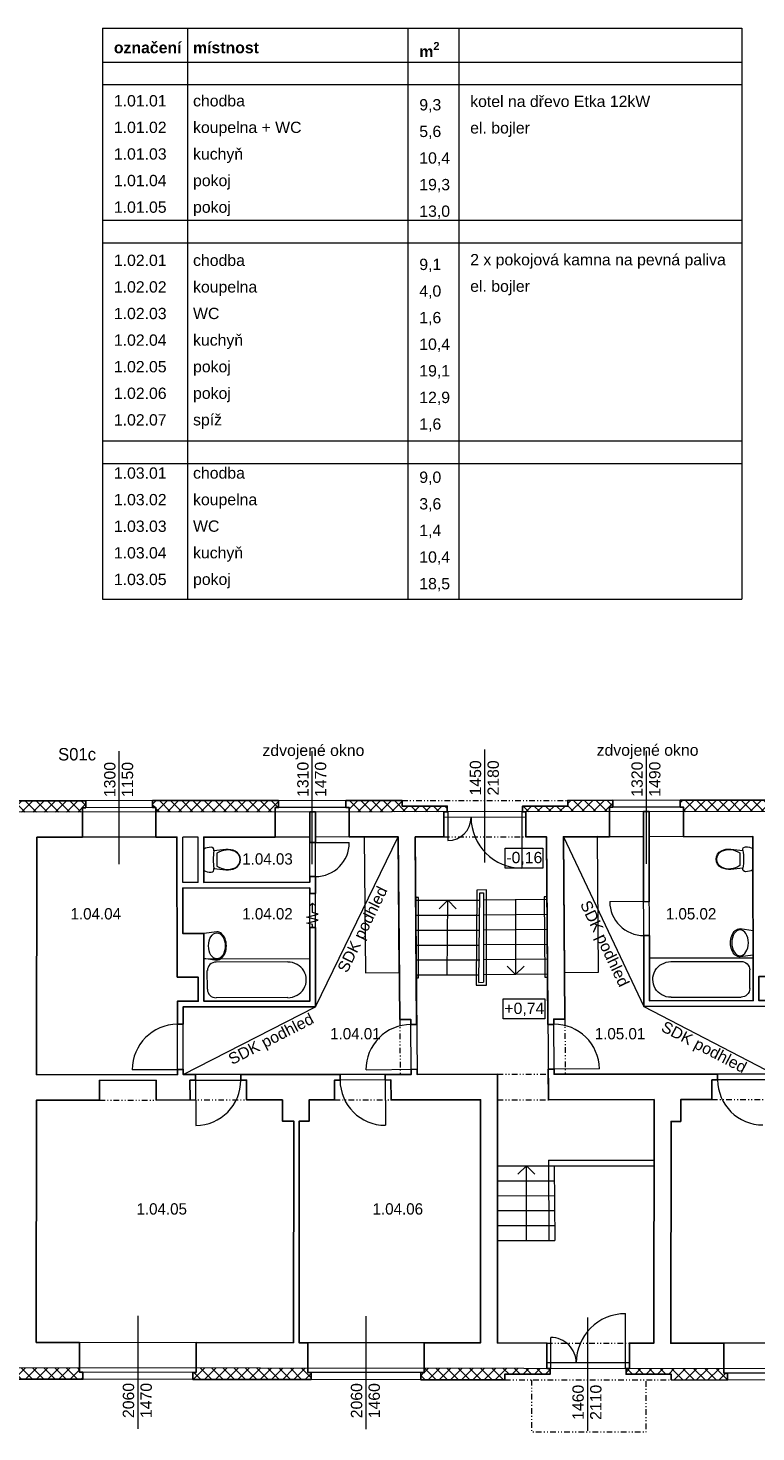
# Model space of a CAD drawing. Extents: x -203795 to -85874, y -57369 to -32000.
# Tile 3 of 8: x -186523 to -173654, y -56829 to -32000. Entities that reach past the tile are written whole.
import ezdxf

# ---------------------------------------------------------------- set-up
doc = ezdxf.new("R2010")
doc.units = 0
doc.header["$MEASUREMENT"] = 0
doc.set_wipeout_variables(frame=1)
doc.linetypes.add('Wipeout_Contour', pattern=[1000, 0, -1000])
doc.linetypes.add('Čerchovaná se dvěma tečkami S', pattern=[250, 100, -40, 15, -40, 15, -40])
for name, color, linetype, lineweight in [('2D VÝPLNĚ_Číslo_pera__4', 91, 'Continuous', 13), ('2D ČÁRY_Číslo_pera__1', 7, 'Continuous', 15), ('2D ČÁRY_Číslo_pera__2', 1, 'Continuous', 25), ('2D ČÁRY_Číslo_pera__3', 150, 'Continuous', 13), ('2D ČÁRY_Číslo_pera__4', 91, 'Continuous', 13), ('NÁBYTEK A ZAŘÍZENÍ_Číslo_pera__3', 150, 'Continuous', 13), ('POZNÁMKY.TEXT_Číslo_pera__1', 7, 'Continuous', 15), ('POZNÁMKY.TEXT_Číslo_pera__4', 91, 'Continuous', 13)]:
    doc.layers.add(name, color=color, linetype=linetype, lineweight=lineweight)
doc.layers.add('2D ČÁRY', color=7, linetype='Continuous')
doc.layers.add('NÁBYTEK A ZAŘÍZENÍ', color=7, linetype='Continuous')
doc.styles.add('GENERATED_STYLE_1', font='arial.ttf')
doc.styles.add('GENERATED_STYLE_3', font='txt')
pattern_1 = [(45, (0, 0), (-98.99495, 98.99495), []), (135, (0, 0), (98.99495, 98.99495), [])]

# ---------------------------------------------------------------- blocks, each defined once
blk = doc.blocks.new('WC s nádržkou 1 11')
at = {"linetype": 'Wipeout_Contour', "ltscale": 15629.429493}
blk.add_wipeout([(31, 650), (18, 619), (8, 587), (2, 554), (0, 520), (5, 498), (20, 479), (40, 469), (64, 469), (41, 257), (39, 215), (44, 173), (54, 132), (70, 92), (97, 54), (132, 25), (174, 6), (220, 0), (266, 6), (308, 25), (343, 54), (370, 92), (386, 132), (396, 173), (401, 215), (399, 257), (376, 469), (400, 469), (420, 479), (435, 498), (440, 520), (438, 554), (432, 587), (422, 619), (409, 650)], dxfattribs=at).dxf.layer = 'NÁBYTEK A ZAŘÍZENÍ'
at = {"layer": 'NÁBYTEK A ZAŘÍZENÍ_Číslo_pera__3', "linetype": 'Continuous'}
for p, q in [((2, 554), (0, 520)), ((0, 520), (5, 498)), ((8, 587), (2, 554)), ((5, 498), (20, 479)), ((18, 619), (8, 587)), ((31, 650), (18, 619)), ((409, 650), (31, 650)), ((422, 619), (409, 650)), ((420, 479), (435, 498)), ((432, 587), (422, 619)), ((438, 554), (432, 587)), ((435, 498), (440, 520)), ((440, 520), (438, 554)), ((20, 479), (40, 469)), ((41, 257), (39, 215)), ((40, 469), (64, 469)), ((64, 469), (41, 257)), ((49, 256), (47, 215)), ((56, 299), (49, 256)), ((68, 341), (56, 299)), ((86, 381), (68, 341)), ((107, 419), (86, 381)), ((333, 419), (107, 419)), ((354, 381), (333, 419)), ((372, 341), (354, 381)), ((384, 299), (372, 341)), ((399, 257), (376, 469)), ((376, 469), (400, 469)), ((391, 256), (384, 299)), ((393, 215), (391, 256)), ((401, 215), (399, 257)), ((400, 469), (420, 479)), ((39, 215), (44, 173)), ((44, 173), (54, 132)), ((47, 215), (52, 174)), ((52, 174), (62, 134)), ((54, 132), (70, 92)), ((62, 134), (78, 96)), ((70, 92), (97, 54)), ((78, 96), (102, 60)), ((97, 54), (132, 25)), ((102, 60), (136, 32)), ((132, 25), (174, 6)), ((136, 32), (176, 14)), ((174, 6), (220, 0)), ((176, 14), (220, 8)), ((220, 8), (264, 14)), ((220, 0), (266, 6)), ((264, 14), (304, 32)), ((266, 6), (308, 25)), ((304, 32), (338, 60)), ((308, 25), (343, 54)), ((338, 60), (362, 96)), ((343, 54), (370, 92)), ((362, 96), (378, 134)), ((370, 92), (386, 132)), ((378, 134), (388, 174)), ((386, 132), (396, 173)), ((388, 174), (393, 215)), ((396, 173), (401, 215))]:
    blk.add_line(p, q, dxfattribs=at)
blk.add_ellipse((220, -298), major_axis=(785, 0), ratio=0.9963, start_param=1.370375, end_param=1.771221, dxfattribs=at)
blk = doc.blocks.new('Vana 01 11_9')
at = {"layer": 'NÁBYTEK A ZAŘÍZENÍ_Číslo_pera__3', "linetype": 'Continuous'}
for p, q in [((0, 0), (0, 751)), ((0, 751), (1835, 751)), ((1835, 751), (1835, 0)), ((61, 210), (61, 541)), ((1453, 691), (214, 691)), ((0, 0), (1835, 0)), ((1453, 60), (214, 60))]:
    blk.add_line(p, q, dxfattribs=at)
for centre, major_axis, start_param, end_param in [((214, 541), (153, 0), 1.570796, 3.141593), ((1453, 375), (321, 0), 4.712389, 7.853982), ((214, 210), (153, 0), 3.141593, 4.712389)]:
    blk.add_ellipse(centre, major_axis=major_axis, ratio=0.981987, start_param=start_param, end_param=end_param, dxfattribs=at)
blk = doc.blocks.new('Umyvadlo oválné 11')
at = {"linetype": 'Wipeout_Contour', "ltscale": 6090.690526}
blk.add_wipeout([(0, 169), (2, 146), (9, 124), (19, 104), (43, 74), (73, 49), (129, 22), (188, 6), (250, 0), (312, 6), (371, 22), (427, 49), (457, 74), (481, 104), (491, 124), (498, 146), (500, 169), (469, 400), (31, 400), (-1, 169)], dxfattribs=at).dxf.layer = 'NÁBYTEK A ZAŘÍZENÍ'
at = {"layer": 'NÁBYTEK A ZAŘÍZENÍ_Číslo_pera__3', "linetype": 'Continuous'}
for p, q in [((31, 400), (-1, 169)), ((32, 400), (31, 400)), ((469, 400), (31, 400)), ((469, 400), (468, 400)), ((500, 169), (469, 400))]:
    blk.add_line(p, q, dxfattribs=at)
blk.add_ellipse((250, 169), major_axis=(-229, 0), ratio=0.643386, dxfattribs=at)
blk.add_ellipse((249, 169), major_axis=(-250, 0), ratio=0.674026, start_param=0, end_param=3.141593, dxfattribs=at)
blk = doc.blocks.new('WC s nádržkou 1 11_2')
at = {"linetype": 'Wipeout_Contour', "ltscale": 15629.429493}
blk.add_wipeout([(31, 650), (18, 619), (8, 587), (2, 554), (0, 520), (5, 498), (20, 479), (40, 469), (64, 469), (41, 257), (39, 215), (44, 173), (54, 132), (70, 92), (97, 54), (132, 25), (174, 6), (220, 0), (266, 6), (308, 25), (343, 54), (370, 92), (386, 132), (396, 173), (401, 215), (399, 257), (376, 469), (400, 469), (420, 479), (435, 498), (440, 520), (438, 554), (432, 587), (422, 619), (409, 650)], dxfattribs=at).dxf.layer = 'NÁBYTEK A ZAŘÍZENÍ'
at = {"layer": 'NÁBYTEK A ZAŘÍZENÍ_Číslo_pera__3', "linetype": 'Continuous'}
for p, q in [((2, 554), (0, 520)), ((0, 520), (5, 498)), ((8, 587), (2, 554)), ((5, 498), (20, 479)), ((18, 619), (8, 587)), ((31, 650), (18, 619)), ((409, 650), (31, 650)), ((422, 619), (409, 650)), ((420, 479), (435, 498)), ((432, 587), (422, 619)), ((438, 554), (432, 587)), ((435, 498), (440, 520)), ((440, 520), (438, 554)), ((20, 479), (40, 469)), ((41, 257), (39, 215)), ((40, 469), (64, 469)), ((64, 469), (41, 257)), ((49, 256), (47, 215)), ((56, 299), (49, 256)), ((68, 341), (56, 299)), ((86, 381), (68, 341)), ((107, 419), (86, 381)), ((333, 419), (107, 419)), ((354, 381), (333, 419)), ((372, 341), (354, 381)), ((384, 299), (372, 341)), ((399, 257), (376, 469)), ((376, 469), (400, 469)), ((391, 256), (384, 299)), ((393, 215), (391, 256)), ((401, 215), (399, 257)), ((400, 469), (420, 479)), ((39, 215), (44, 173)), ((44, 173), (54, 132)), ((47, 215), (52, 174)), ((52, 174), (62, 134)), ((54, 132), (70, 92)), ((62, 134), (78, 96)), ((70, 92), (97, 54)), ((78, 96), (102, 60)), ((97, 54), (132, 25)), ((102, 60), (136, 32)), ((132, 25), (174, 6)), ((136, 32), (176, 14)), ((174, 6), (220, 0)), ((176, 14), (220, 8)), ((220, 8), (264, 14)), ((220, 0), (266, 6)), ((264, 14), (304, 32)), ((266, 6), (308, 25)), ((304, 32), (338, 60)), ((308, 25), (343, 54)), ((338, 60), (362, 96)), ((343, 54), (370, 92)), ((362, 96), (378, 134)), ((370, 92), (386, 132)), ((378, 134), (388, 174)), ((386, 132), (396, 173)), ((388, 174), (393, 215)), ((396, 173), (401, 215))]:
    blk.add_line(p, q, dxfattribs=at)
blk.add_ellipse((220, -298), major_axis=(785, 0), ratio=0.9963, start_param=1.370375, end_param=1.771221, dxfattribs=at)
blk = doc.blocks.new('Umyvadlo oválné 11_2')
at = {"linetype": 'Wipeout_Contour', "ltscale": 6090.690526}
blk.add_wipeout([(0, 169), (2, 146), (9, 124), (19, 104), (43, 74), (73, 49), (129, 22), (188, 6), (250, 0), (312, 6), (371, 22), (427, 49), (457, 74), (481, 104), (491, 124), (498, 146), (500, 169), (469, 400), (31, 400), (-1, 169)], dxfattribs=at).dxf.layer = 'NÁBYTEK A ZAŘÍZENÍ'
at = {"layer": 'NÁBYTEK A ZAŘÍZENÍ_Číslo_pera__3', "linetype": 'Continuous'}
for p, q in [((31, 400), (-1, 169)), ((32, 400), (31, 400)), ((469, 400), (31, 400)), ((469, 400), (468, 400)), ((500, 169), (469, 400))]:
    blk.add_line(p, q, dxfattribs=at)
blk.add_ellipse((250, 169), major_axis=(-229, 0), ratio=0.643386, dxfattribs=at)
blk.add_ellipse((249, 169), major_axis=(-250, 0), ratio=0.674026, start_param=0, end_param=3.141593, dxfattribs=at)
blk = doc.blocks.new('Vana 01 11_8')
at = {"layer": 'NÁBYTEK A ZAŘÍZENÍ_Číslo_pera__3', "linetype": 'Continuous'}
for p, q in [((0, 0), (0, 751)), ((0, 751), (1874, 751)), ((1874, 751), (1874, 0)), ((62, 210), (62, 541)), ((1484, 691), (219, 691)), ((0, 0), (1874, 0)), ((1484, 60), (219, 60))]:
    blk.add_line(p, q, dxfattribs=at)
for centre, major_axis, start_param, end_param in [((219, 541), (156, 0), 1.570796, 3.141593), ((1484, 375), (328, 0), 4.712389, 7.853982), ((219, 210), (156, 0), 3.141593, 4.712389)]:
    blk.add_ellipse(centre, major_axis=major_axis, ratio=0.961245, start_param=start_param, end_param=end_param, dxfattribs=at)
blk = doc.blocks.new('LINE_8899', base_point=(-179115, -48746))
at = {"layer": '2D ČÁRY_Číslo_pera__3', "linetype": 'Continuous'}
for p, q in [((-179104, -47426), (-179255, -47575)), ((-179115, -48746), (-179104, -47426)), ((-179104, -47426), (-178955, -47577))]:
    blk.add_line(p, q, dxfattribs=at)
blk = doc.blocks.new('LINE_10724', base_point=(-177905, -47419))
at = {"layer": '2D ČÁRY_Číslo_pera__3', "linetype": 'Continuous'}
for p, q in [((-177905, -47419), (-177904, -48739)), ((-177904, -48739), (-178054, -48589)), ((-177904, -48739), (-177754, -48589))]:
    blk.add_line(p, q, dxfattribs=at)
blk = doc.blocks.new('LINE_15526', base_point=(-177713, -53442))
at = {"layer": '2D ČÁRY_Číslo_pera__3', "linetype": 'Continuous'}
for p, q in [((-177713, -52122), (-177863, -52273)), ((-177713, -53442), (-177713, -52122)), ((-177713, -52122), (-177563, -52272))]:
    blk.add_line(p, q, dxfattribs=at)
blk = doc.blocks.new('PLINE_1117', base_point=(-181492, -47907))
at = {"layer": '2D ČÁRY_Číslo_pera__1', "linetype": 'Continuous'}
for q in [(-181542, -47525), (-181442, -47525)]:
    blk.add_line((-181492, -47475), q, dxfattribs=at)
at = {"layer": '2D ČÁRY_Číslo_pera__1', "linetype": 'Continuous', "flags": 128}
blk.add_lwpolyline([(-181492, -47907), (-181492, -47857), (-181592, -47831), (-181392, -47777), (-181592, -47723), (-181392, -47670), (-181492, -47643), (-181492, -47475)], dxfattribs=at)

msp = doc.modelspace()

# ---------------------------------------------------------------- hatches: boundary and pattern name
at = {"layer": '2D VÝPLNĚ_Číslo_pera__4', "linetype": 'Continuous'}
h = msp.add_hatch(dxfattribs=at)
h.set_pattern_fill('TEPELNA_IZOLACE_EPS', color=8, style=0, pattern_type=2)
h.set_pattern_definition(pattern_1)
h.paths.add_polyline_path([(-187317, -45667), (-185502, -45665), (-185502, -45789), (-185562, -45789), (-185562, -45865), (-187257, -45866), (-187257, -45790), (-187317, -45791)], flags=0)
h = msp.add_hatch(dxfattribs=at)
h.set_pattern_fill('TEPELNA_IZOLACE_EPS', color=8, style=0, pattern_type=2)
h.set_pattern_definition(pattern_1)
h.paths.add_polyline_path([(-184322, -45664), (-182093, -45663), (-182093, -45787), (-182153, -45787), (-182153, -45863), (-184262, -45863), (-184262, -45788), (-184322, -45788)], flags=0)
h = msp.add_hatch(dxfattribs=at)
h.set_pattern_fill('TEPELNA_IZOLACE_EPS', color=8, style=0, pattern_type=2)
h.set_pattern_definition(pattern_1)
h.paths.add_polyline_path([(-179111, -45860), (-179111, -45760), (-179911, -45761), (-179911, -45661), (-180903, -45662), (-180903, -45786), (-180843, -45786), (-180843, -45862)], flags=0)
h = msp.add_hatch(dxfattribs=at)
h.set_pattern_fill('TEPELNA_IZOLACE_EPS', color=8, style=0, pattern_type=2)
h.set_pattern_definition(pattern_1)
h.paths.add_polyline_path([(-176186, -45658), (-176981, -45659), (-176981, -45759), (-177781, -45759), (-177781, -45859), (-176246, -45858), (-176246, -45782), (-176186, -45782)], flags=0)
h = msp.add_hatch(dxfattribs=at)
h.set_pattern_fill('TEPELNA_IZOLACE_EPS', color=8, style=0, pattern_type=2)
h.set_pattern_definition(pattern_1)
h.paths.add_polyline_path([(-172714, -45655), (-172714, -45779), (-172774, -45779), (-172774, -45855), (-174932, -45857), (-174932, -45781), (-174992, -45781), (-174992, -45657)], flags=0)
h = msp.add_hatch(dxfattribs=at)
h.set_pattern_fill('TEPELNA_IZOLACE_EPS', color=8, style=0, pattern_type=2)
h.set_pattern_definition(pattern_1)
h.paths.add_polyline_path([(-187579, -55696), (-187579, -55772), (-187639, -55772), (-187639, -55896), (-185552, -55898), (-185552, -55774), (-185611, -55774), (-185611, -55698)], flags=0)
h = msp.add_hatch(dxfattribs=at)
h.set_pattern_fill('TEPELNA_IZOLACE_EPS', color=8, style=0, pattern_type=2)
h.set_pattern_definition(pattern_1)
h.paths.add_polyline_path([(-183552, -55700), (-183552, -55776), (-183612, -55776), (-183612, -55900), (-181519, -55902), (-181519, -55778), (-181579, -55778), (-181579, -55702)], flags=0)
h = msp.add_hatch(dxfattribs=at)
h.set_pattern_fill('TEPELNA_IZOLACE_EPS', color=8, style=0, pattern_type=2)
h.set_pattern_definition(pattern_1)
h.paths.add_polyline_path([(-179519, -55705), (-179519, -55781), (-179579, -55781), (-179579, -55905), (-178091, -55906), (-178091, -55806), (-177291, -55806), (-177291, -55706)], flags=0)
h = msp.add_hatch(dxfattribs=at)
h.set_pattern_fill('TEPELNA_IZOLACE_EPS', color=8, style=0, pattern_type=2)
h.set_pattern_definition(pattern_1)
h.paths.add_polyline_path([(-175951, -55709), (-175951, -55809), (-175151, -55809), (-175151, -55910), (-174159, -55911), (-174159, -55787), (-174219, -55787), (-174219, -55711)], flags=0)

# ---------------------------------------------------------------- linework, layer by layer
at = {"layer": '2D ČÁRY_Číslo_pera__1', "color": 8, "linetype": 'Continuous'}
for p, q in [((-179911, -45661), (-192605, -45671)), ((-170480, -45654), (-176981, -45659)), ((-170480, -45854), (-192803, -45871)), ((-184262, -45788), (-185562, -45789)), ((-180843, -45786), (-182153, -45787)), ((-181543, -47107), (-181544, -45862)), ((-181441, -49308), (-181444, -45862)), ((-179101, -45860), (-179101, -46370)), ((-177791, -45859), (-177791, -46859)), ((-174932, -45781), (-176246, -45782)), ((-175637, -49303), (-175640, -45858)), ((-175537, -49203), (-175540, -45858)), ((-177721, -45959), (-179171, -45960)), ((-186368, -46311), (-186372, -50511)), ((-183891, -46309), (-186368, -46311)), ((-183884, -48784), (-183891, -46309)), ((-183518, -46308), (-183787, -46309)), ((-183787, -47109), (-183787, -46309)), ((-181543, -46307), (-183418, -46308)), ((-181543, -46407), (-180843, -46406)), ((-179978, -46306), (-181443, -46307)), ((-179978, -46306), (-179953, -49533)), ((-179678, -46305), (-179645, -50505)), ((-179171, -46305), (-179678, -46305)), ((-177358, -46304), (-177721, -46304)), ((-177358, -46304), (-177321, -50954)), ((-175639, -46302), (-177058, -46303)), ((-177058, -46303), (-177033, -49527)), ((-173707, -46301), (-175539, -46302)), ((-183517, -47109), (-183787, -47109)), ((-181543, -47107), (-183417, -47109)), ((-181543, -47007), (-181443, -47007)), ((-181543, -47207), (-183787, -47209)), ((-183786, -48014), (-183787, -47209)), ((-181541, -49208), (-181543, -47207)), ((-181541, -49208), (-181543, -47207)), ((-181541, -49208), (-181543, -47207)), ((-181543, -47307), (-181443, -47307)), ((-178551, -48878), (-178538, -47294)), ((-178470, -47292), (-178469, -48876)), ((-177349, -47414), (-178470, -47424)), ((-179669, -47426), (-178539, -47426)), ((-175539, -47450), (-176239, -47451)), ((-181542, -47907), (-181442, -47907)), ((-179667, -47690), (-178539, -47690)), ((-177347, -47678), (-178479, -47688)), ((-179665, -47954), (-178539, -47954)), ((-177345, -47942), (-178476, -47952)), ((-175538, -48050), (-175638, -48051)), ((-179663, -48218), (-178539, -48218)), ((-177343, -48206), (-178474, -48216)), ((-179661, -48482), (-178538, -48482)), ((-177341, -48470), (-178471, -48480)), ((-183884, -48784), (-183516, -48784)), ((-183515, -49211), (-183516, -48784)), ((-179659, -48746), (-178550, -48746)), ((-177339, -48734), (-178469, -48744)), ((-183883, -49212), (-183515, -49211)), ((-183880, -50509), (-183883, -49212)), ((-183783, -49312), (-181441, -49308)), ((-183780, -50509), (-183783, -49312)), ((-183415, -49211), (-181541, -49208)), ((-173333, -49299), (-175637, -49303)), ((-173702, -49199), (-175537, -49203)), ((-183782, -49619), (-183882, -49620)), ((-179756, -49532), (-179953, -49533)), ((-179748, -50505), (-179756, -49532)), ((-177332, -49621), (-177229, -49621)), ((-177229, -49528), (-177033, -49527)), ((-177222, -50504), (-177229, -49528)), ((-183880, -50509), (-186372, -50511)), ((-185261, -50612), (-184261, -50608)), ((-185261, -50612), (-185260, -50960)), ((-184680, -50422), (-183780, -50419)), ((-184261, -50608), (-184259, -50959)), ((-179748, -50505), (-183780, -50509)), ((-183661, -50608), (-182661, -50605)), ((-183661, -50608), (-183659, -50958)), ((-183561, -50508), (-183558, -51408)), ((-182761, -50505), (-182761, -50605)), ((-182661, -50605), (-182659, -50958)), ((-180107, -50604), (-181107, -50608)), ((-181107, -50608), (-181106, -50956)), ((-181007, -50507), (-181007, -50607)), ((-180548, -50424), (-179646, -50416)), ((-180207, -50506), (-180204, -51405)), ((-180107, -50604), (-180106, -50956)), ((-178221, -50504), (-179645, -50505)), ((-178221, -50504), (-178226, -55256)), ((-176422, -50408), (-177326, -50415)), ((-173332, -50501), (-177222, -50504)), ((-173432, -50599), (-174432, -50602)), ((-174432, -50602), (-174431, -50951)), ((-174332, -50501), (-174332, -50602)), ((-186373, -50961), (-186378, -55247)), ((-185260, -50960), (-186373, -50961)), ((-183659, -50958), (-184259, -50959)), ((-182026, -50957), (-182659, -50958)), ((-182026, -50957), (-182027, -51332)), ((-181106, -50956), (-181556, -50957)), ((-181556, -50957), (-181556, -51333)), ((-178522, -50955), (-180106, -50956)), ((-178522, -50955), (-178526, -55255)), ((-175454, -50952), (-177321, -50954)), ((-175454, -50952), (-175459, -55259)), ((-174431, -50951), (-174984, -50952)), ((-174984, -51337), (-174984, -50952)), ((-182027, -51332), (-181827, -51332)), ((-181827, -51332), (-181831, -55252)), ((-181727, -51332), (-181731, -55252)), ((-181727, -51333), (-181556, -51333)), ((-175155, -51337), (-175159, -55260)), ((-174984, -51337), (-175155, -51337)), ((-178223, -52123), (-175455, -52121)), ((-177223, -52122), (-177212, -53442)), ((-178221, -52387), (-177221, -52386)), ((-178219, -52651), (-177219, -52650)), ((-178217, -52915), (-177217, -52914)), ((-178215, -53179), (-177215, -53178)), ((-178213, -53443), (-177212, -53442)), ((-175961, -55709), (-175961, -54737)), ((-181831, -55252), (-186378, -55247)), ((-182031, -55252), (-182031, -55253)), ((-178526, -55255), (-181731, -55252)), ((-177351, -55257), (-178226, -55256)), ((-177281, -55707), (-177281, -55159)), ((-175459, -55259), (-175891, -55259)), ((-170610, -55264), (-175159, -55260)), ((-175891, -55609), (-177351, -55607)), ((-170350, -55715), (-202673, -55679)), ((-183552, -55776), (-185612, -55774)), ((-179519, -55781), (-181579, -55778)), ((-172159, -55789), (-174219, -55787)), ((-178091, -55906), (-190898, -55892)), ((-170350, -55915), (-175151, -55910))]:
    msp.add_line(p, q, dxfattribs=at)
at = {"layer": '2D ČÁRY_Číslo_pera__1', "color": 8, "linetype": 'Čerchovaná se dvěma tečkami S'}
for p, q in [((-179911, -45661), (-176981, -45659)), ((-179171, -46305), (-177721, -46304)), ((-178538, -47294), (-178470, -47292)), ((-178551, -48878), (-178469, -48876)), ((-179953, -49533), (-179944, -50507)), ((-179755, -49624), (-179655, -49623)), ((-177033, -49527), (-177025, -50504)), ((-178221, -50504), (-177325, -50504)), ((-185260, -50960), (-184259, -50959)), ((-183659, -50958), (-182659, -50958)), ((-181106, -50956), (-180106, -50956)), ((-178222, -50954), (-177321, -50954)), ((-174431, -50951), (-173431, -50951)), ((-177351, -55257), (-175891, -55259)), ((-178091, -55906), (-175151, -55910))]:
    msp.add_line(p, q, dxfattribs=at)
at = {"layer": '2D ČÁRY_Číslo_pera__1', "color": 8, "linetype": 'Continuous', "flags": 128}
for points in [[(-185562, -46310), (-185562, -45789), (-185502, -45789), (-185502, -45665)], [(-184262, -46309), (-184262, -45788), (-184322, -45788), (-184322, -45664)], [(-182153, -46307), (-182153, -45787), (-182093, -45787), (-182093, -45663)], [(-180843, -46306), (-180843, -45786), (-180903, -45786), (-180903, -45662)], [(-179171, -46305), (-179171, -45860), (-179111, -45860), (-179111, -45760), (-179911, -45761), (-179911, -45661)], [(-177721, -46304), (-177721, -45859), (-177781, -45859), (-177781, -45759), (-176981, -45759), (-176981, -45659)], [(-176246, -46303), (-176246, -45782), (-176186, -45782), (-176186, -45658)], [(-174932, -46302), (-174932, -45781), (-174992, -45781), (-174992, -45657)], [(-185612, -55248), (-185612, -55774), (-185552, -55774), (-185552, -55898)], [(-183552, -55250), (-183552, -55776), (-183612, -55776), (-183612, -55900)], [(-181579, -55252), (-181579, -55778), (-181519, -55778), (-181519, -55902)], [(-179519, -55255), (-179519, -55781), (-179579, -55781), (-179579, -55905)], [(-178091, -55906), (-178091, -55806), (-177291, -55806), (-177291, -55706), (-177351, -55706), (-177351, -55256)], [(-175891, -55259), (-175891, -55709), (-175951, -55709), (-175951, -55809), (-175151, -55809), (-175151, -55910)], [(-174219, -55261), (-174219, -55787), (-174159, -55787), (-174159, -55911)]]:
    msp.add_lwpolyline(points, dxfattribs=at)
at = {"layer": '2D ČÁRY_Číslo_pera__1', "color": 8, "linetype": 'Čerchovaná se dvěma tečkami S', "flags": 128}
msp.add_lwpolyline([(-177622, -55907), (-177623, -56827), (-175593, -56829), (-175592, -55909)], dxfattribs=at)
at = {"layer": '2D ČÁRY_Číslo_pera__1', "color": 8, "linetype": 'Continuous'}
for centre, radius, start, end in [((-179101, -45960), 410, 270, 0), ((-177791, -45959), 900, 180.0639, 270), ((-181443, -46407), 600, 270.047, 0.0418), ((-175639, -47450), 600, 180.0522, 270.0666), ((-183880, -50420), 800, 90.1464, 180.1464), ((-179752, -50421), 797, 90.2439, 180.2439), ((-177219, -50417), 797, 0.6872, 90.6872), ((-183561, -50608), 800, 270.189, 0.189), ((-180207, -50605), 800, 180.189, 270.189), ((-173532, -50599), 800, 180.189, 270.189), ((-175961, -55609), 871, 90, 179.9357), ((-177281, -55607), 449, 359.9357, 90)]:
    msp.add_arc(centre, radius, start, end, dxfattribs=at)
at = {"layer": '2D ČÁRY_Číslo_pera__2', "color": 8, "linetype": 'Continuous', "flags": 128}
msp.add_lwpolyline([(-187639, -55896), (-185552, -55898), (-185552, -55774), (-185611, -55774), (-185612, -55248), (-186378, -55247), (-186373, -50961), (-185260, -50960), (-185261, -50612), (-184261, -50608), (-184259, -50959), (-183659, -50958), (-183661, -50608), (-183561, -50608), (-183561, -50508), (-183780, -50509), (-183780, -50419), (-183880, -50420), (-183880, -50509), (-186372, -50511), (-186368, -46311), (-185562, -46310), (-185562, -45789), (-185502, -45789), (-185502, -45665), (-187317, -45667)], dxfattribs=at)
for points in [[(-180843, -46306), (-179978, -46306), (-179953, -49533), (-179756, -49532), (-179755, -49624), (-179655, -49623), (-179678, -46305), (-179171, -46305), (-179171, -45860), (-179111, -45860), (-179111, -45760), (-179911, -45761), (-179911, -45661), (-180903, -45662), (-180903, -45786), (-180843, -45786)], [(-177332, -49621), (-177229, -49621), (-177229, -49528), (-177033, -49527), (-177058, -46303), (-176246, -46303), (-176246, -45782), (-176186, -45782), (-176186, -45658), (-176981, -45659), (-176981, -45759), (-177781, -45759), (-177781, -45859), (-177721, -45859), (-177721, -46304), (-177358, -46304)], [(-181544, -45862), (-181444, -45862), (-181443, -46407), (-181543, -46407)], [(-175640, -45858), (-175639, -47451), (-175539, -47450), (-175540, -45858)], [(-181831, -55252), (-183552, -55250), (-183552, -55776), (-183612, -55776), (-183612, -55900), (-181519, -55902), (-181519, -55778), (-181579, -55778), (-181579, -55252), (-181731, -55252), (-181727, -51332), (-181556, -51333), (-181556, -50957), (-181106, -50956), (-181107, -50608), (-181007, -50607), (-181007, -50507), (-182761, -50505), (-182761, -50605), (-182661, -50605), (-182659, -50958), (-182026, -50957), (-182027, -51332), (-181827, -51332)], [(-180207, -50506), (-180207, -50605), (-180107, -50604), (-180106, -50956), (-178522, -50955), (-178526, -55255), (-179519, -55255), (-179519, -55781), (-179579, -55781), (-179579, -55905), (-178091, -55906), (-178091, -55806), (-177291, -55806), (-177291, -55706), (-177351, -55706), (-177351, -55257), (-178226, -55256), (-178221, -50504), (-179645, -50505), (-179646, -50416), (-179749, -50417), (-179748, -50505)], [(-177326, -50415), (-177321, -50954), (-175454, -50952), (-175459, -55259), (-175891, -55259), (-175891, -55709), (-175951, -55709), (-175951, -55809), (-175151, -55809), (-175151, -55910), (-174159, -55911), (-174159, -55787), (-174219, -55787), (-174219, -55261), (-175159, -55260), (-175155, -51337), (-174984, -51337), (-174984, -50952), (-174431, -50951), (-174432, -50602), (-174332, -50602), (-174332, -50501), (-177222, -50504), (-177222, -50414)]]:
    msp.add_lwpolyline(points, close=True, dxfattribs=at)
at = {"layer": '2D ČÁRY_Číslo_pera__3', "color": 8, "linetype": 'Continuous'}
for p, q in [((-181441, -49308), (-179978, -46306)), ((-177058, -46303), (-175637, -49303)), ((-183780, -50509), (-181441, -49308)), ((-175637, -49303), (-173332, -50501)), ((-177324, -52022), (-175455, -52021)), ((-177324, -52022), (-177313, -53442))]:
    msp.add_line(p, q, dxfattribs=at)
at = {"layer": '2D ČÁRY_Číslo_pera__3', "color": 8, "linetype": 'Continuous', "flags": 128}
for points in [[(-180578, -46310), (-180559, -48710), (-179959, -48706), (-179978, -46306)], [(-177058, -46303), (-177039, -48703), (-176439, -48699), (-176458, -46299)], [(-178601, -48929), (-178419, -48925), (-178420, -47241), (-178588, -47245)]]:
    msp.add_lwpolyline(points, close=True, dxfattribs=at)
for points in [[(-179658, -48796), (-179618, -48796), (-179619, -47376), (-179669, -47376)], [(-177349, -47364), (-177400, -47364), (-177386, -48784), (-177338, -48784)]]:
    msp.add_lwpolyline(points, dxfattribs=at)
at = {"layer": '2D ČÁRY_Číslo_pera__4', "color": 8, "linetype": 'Continuous'}
for p, q in [((-184912, -46789), (-184912, -44789)), ((-181498, -46786), (-181498, -44786)), ((-178446, -46760), (-178446, -44760)), ((-175589, -46782), (-175589, -44782)), ((-184582, -54775), (-184582, -56775)), ((-180549, -54779), (-180549, -56779)), ((-176632, -54808), (-176632, -56808))]:
    msp.add_line(p, q, dxfattribs=at)
at = {"layer": 'POZNÁMKY.TEXT_Číslo_pera__1', "color": 8, "linetype": 'Continuous', "flags": 128}
for points in [[(-178087, -46503), (-177424, -46503), (-177424, -46857), (-178087, -46857)], [(-178122, -49170), (-177389, -49170), (-177389, -49524), (-178122, -49524)]]:
    msp.add_lwpolyline(points, close=True, dxfattribs=at)
at = {"layer": 'POZNÁMKY.TEXT_Číslo_pera__4', "color": 8, "linetype": 'Continuous'}
for p, q in [((-185206, -32000), (-185206, -42100)), ((-185206, -32000), (-173906, -32000)), ((-183706, -32000), (-183706, -42100)), ((-179806, -32000), (-179806, -42100)), ((-178906, -32000), (-178906, -42100)), ((-173906, -32000), (-173906, -42100)), ((-185206, -32600), (-173906, -32600)), ((-185206, -33000), (-173906, -33000)), ((-185206, -35400), (-173906, -35400)), ((-185206, -35800), (-173906, -35800)), ((-185206, -39300), (-173906, -39300)), ((-185206, -39700), (-173906, -39700)), ((-185206, -42100), (-173906, -42100))]:
    msp.add_line(p, q, dxfattribs=at)

# ---------------------------------------------------------------- block references
at = {"layer": '2D ČÁRY', "color": 8, "linetype": 'Continuous'}
for name, p in [('LINE_10724', (-177905, -47419)), ('PLINE_1117', (-181492, -47907)), ('LINE_8899', (-179115, -48746)), ('LINE_15526', (-177713, -53442))]:
    msp.add_blockref(name, p, dxfattribs=at)
at = {"layer": 'NÁBYTEK A ZAŘÍZENÍ', "color": 8, "linetype": 'Continuous'}
for name, p, rotation in [('WC s nádržkou 1 11_2', (-182767, -46928), 90.04702187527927), ('Umyvadlo oválné 11_2', (-183016, -48482), 90.04865719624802)]:
    msp.add_blockref(name, p, dxfattribs=dict(at, rotation=rotation))
for name, p, xscale, rotation in [('WC s nádržkou 1 11', (-174356, -46921), -1, 270.0470218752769), ('Vana 01 11_9', (-173702, -49199), -0.9999999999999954, 0.1022690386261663)]:
    msp.add_blockref(name, p, dxfattribs=dict(at, xscale=xscale, rotation=rotation))

# ---------------------------------------------------------------- texts
at = {"layer": 'POZNÁMKY.TEXT_Číslo_pera__4', "color": 8, "linetype": 'Continuous', "insert": (-185006, -32245), "char_height": 200, "width": 1219.08, "attachment_point": 1, "line_spacing_factor": 1.410647, "style": 'GENERATED_STYLE_3'}
msp.add_mtext('\\A1;{\\fArial|b1|i0|c238|p38;označení\\P\\fArial|b0|i0|c238|p38;\\P1.01.01\\P1.01.02\\P1.01.03\\P1.01.04\\P1.01.05\\P\\P1.02.01\\P1.02.02\\P1.02.03\\P1.02.04\\P1.02.05\\P1.02.06\\P1.02.07\\P\\P1.03.01\\P1.03.02\\P1.03.03\\P1.03.04\\P1.03.05}', dxfattribs=at)
at = {"layer": 'POZNÁMKY.TEXT_Číslo_pera__4', "color": 8, "linetype": 'Continuous', "char_height": 200, "attachment_point": 1}
for s, insert, line_spacing_factor, style in [('\\A1;{\\fArial|b1|i0|c238|p38;místnost\\P\\fArial|b0|i0|c238|p38;\\Pchodba\\Pkoupelna + WC\\Pkuchyň\\Ppokoj\\Ppokoj\\P\\Pchodba\\Pkoupelna \\PWC\\Pkuchyň\\Ppokoj \\Ppokoj\\Pspíž\\P\\Pchodba\\Pkoupelna\\PWC\\Pkuchyň\\Ppokoj}', (-183606, -32245), 1.410304, 'GENERATED_STYLE_3'), ('\\A1;{\\fArial|b1|i0|c238|p38;m\\A1{\\H0.7x;\\S2^  ;}\\P\\fArial|b0|i0|c238|p38;\\P9,3\\P5,6\\P10,4\\P19,3\\P13,0\\P\\P9,1\\P4,0\\P1,6\\P10,4\\P19,1\\P12,9\\P1,6\\P\\P9,0\\P3,6\\P1,4\\P10,4\\P18,5}', (-179606, -32246), 1.411282, 'GENERATED_STYLE_3'), ('{kotel na dřevo Etka 12kW\\Pel. bojler}', (-178706, -33196), 1.405851, 'GENERATED_STYLE_1'), ('{2 x pokojová kamna na pevná paliva\\Pel. bojler}', (-178706, -35996), 1.405851, 'GENERATED_STYLE_1')]:
    msp.add_mtext(s, dxfattribs=dict(at, insert=insert, line_spacing_factor=line_spacing_factor, style=style))
at = {"layer": 'POZNÁMKY.TEXT_Číslo_pera__4', "color": 8, "linetype": 'Continuous', "char_height": 200}
for s, insert, attachment_point, style in [('{zdvojené okno}', (-182379, -44804), 4, 'GENERATED_STYLE_1'), ('{zdvojené okno}', (-176471, -44800), 4, 'GENERATED_STYLE_1'), ('{-0,16}', (-178067, -46689), 4, 'GENERATED_STYLE_1'), ('{1.04.04}', (-185772, -47565), 1, 'GENERATED_STYLE_3'), ('{1.04.02}', (-182736, -47565), 1, 'GENERATED_STYLE_3'), ('{1.05.02}', (-175247, -47565), 1, 'GENERATED_STYLE_3'), ('{+0,74}', (-178102, -49356), 4, 'GENERATED_STYLE_1'), ('{1.04.01}', (-181182, -49686), 1, 'GENERATED_STYLE_3'), ('{1.05.01}', (-176503, -49686), 1, 'GENERATED_STYLE_3'), ('{1.04.05}', (-184606, -52785), 1, 'GENERATED_STYLE_3'), ('{1.04.06}', (-180432, -52785), 1, 'GENERATED_STYLE_3')]:
    msp.add_mtext(s, dxfattribs=dict(at, insert=insert, attachment_point=attachment_point, style=style))
at = {"layer": 'POZNÁMKY.TEXT_Číslo_pera__4', "color": 8, "linetype": 'Continuous'}
for s, insert, char_height, attachment_point, rotation, style in [('{S01c}', (-185992, -44845), 220, 4, 0.0878, 'GENERATED_STYLE_3'), ('{SDK podhled}', (-181063, -48636), 200, 1, 64.0207, 'GENERATED_STYLE_1'), ('{SDK podhled}', (-176587, -47405), 200, 1, 295.3461, 'GENERATED_STYLE_1'), ('{SDK podhled}', (-183007, -50163), 200, 1, 27.1665, 'GENERATED_STYLE_1'), ('{SDK podhled}', (-175255, -49552), 200, 1, 332.5773, 'GENERATED_STYLE_1')]:
    msp.add_mtext(s, dxfattribs=dict(at, insert=insert, char_height=char_height, attachment_point=attachment_point, rotation=rotation, style=style))
at = {"layer": 'POZNÁMKY.TEXT_Číslo_pera__4', "color": 8, "linetype": 'Continuous', "char_height": 200, "attachment_point": 8, "rotation": 90, "line_spacing_factor": 0.938049, "style": 'GENERATED_STYLE_1'}
for s, insert in [('{1300\\P1150}', (-184663, -45291)), ('{1310\\P1470}', (-181249, -45288)), ('{1450\\P2180}', (-178197, -45262)), ('{1320\\P1490}', (-175340, -45284)), ('{2060\\P1470}', (-184333, -56273)), ('{2060\\P1460}', (-180300, -56277)), ('{1460\\P2110}', (-176383, -56306))]:
    msp.add_mtext(s, dxfattribs=dict(at, insert=insert))

# ---------------------------------------------------------------- next in the draw order: linework, layer by layer
at = {"layer": '2D ČÁRY_Číslo_pera__1', "color": 8, "linetype": 'Continuous'}
for p, q in [((-183517, -47109), (-183518, -46308)), ((-183417, -47109), (-183418, -46308)), ((-183786, -48014), (-183416, -48014)), ((-183415, -49211), (-183416, -48014))]:
    msp.add_line(p, q, dxfattribs=at)
at = {"layer": '2D ČÁRY_Číslo_pera__2', "color": 8, "linetype": 'Continuous', "flags": 128}
msp.add_lwpolyline([(-183782, -49619), (-183783, -49312), (-181441, -49308), (-181442, -47907), (-181542, -47907), (-181541, -49208), (-183415, -49211), (-183416, -48014), (-183786, -48014), (-183787, -47209), (-181543, -47207), (-181543, -47307), (-181443, -47307), (-181443, -47007), (-181543, -47007), (-181543, -47107), (-183417, -47109), (-183418, -46308), (-182153, -46307), (-182153, -45787), (-182093, -45787), (-182093, -45663), (-184322, -45664), (-184322, -45788), (-184262, -45788), (-184262, -46309), (-183891, -46309), (-183884, -48784), (-183516, -48784), (-183515, -49211), (-183883, -49212), (-183882, -49620)], close=True, dxfattribs=at)

# ---------------------------------------------------------------- next in the draw order: block references
at = {"layer": 'NÁBYTEK A ZAŘÍZENÍ', "color": 8, "linetype": 'Continuous', "xscale": -1, "rotation": 270.052098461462}
msp.add_blockref('Umyvadlo oválné 11', (-174104, -48428), dxfattribs=at)
at = {"layer": 'NÁBYTEK A ZAŘÍZENÍ', "color": 8, "linetype": 'Continuous', "rotation": 0.09612225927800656}
msp.add_blockref('Vana 01 11_8', (-183415, -49211), dxfattribs=at)

# ---------------------------------------------------------------- next in the draw order: texts
at = {"layer": 'POZNÁMKY.TEXT_Číslo_pera__4', "color": 8, "linetype": 'Continuous', "insert": (-182736, -46595), "char_height": 200, "attachment_point": 1, "style": 'GENERATED_STYLE_3'}
msp.add_mtext('{1.04.03}', dxfattribs=at)

# ---------------------------------------------------------------- next in the draw order: linework, layer by layer
at = {"layer": '2D ČÁRY_Číslo_pera__1', "color": 8, "linetype": 'Continuous'}
msp.add_line((-173707, -46301), (-173702, -49199), dxfattribs=at)
at = {"layer": '2D ČÁRY_Číslo_pera__2', "color": 8, "linetype": 'Continuous', "flags": 128}
msp.add_lwpolyline([(-173333, -49598), (-173233, -49598), (-173233, -49199), (-173602, -49199), (-173603, -48776), (-173234, -48776), (-173236, -46300), (-172774, -46300), (-172774, -45779), (-172714, -45779), (-172714, -45655), (-174992, -45657), (-174992, -45781), (-174932, -45781), (-174932, -46302), (-173707, -46301), (-173702, -49199), (-175537, -49203), (-175538, -48050), (-175638, -48051), (-175637, -49303), (-173333, -49299)], close=True, dxfattribs=at)

doc.saveas('drawing.dxf')
